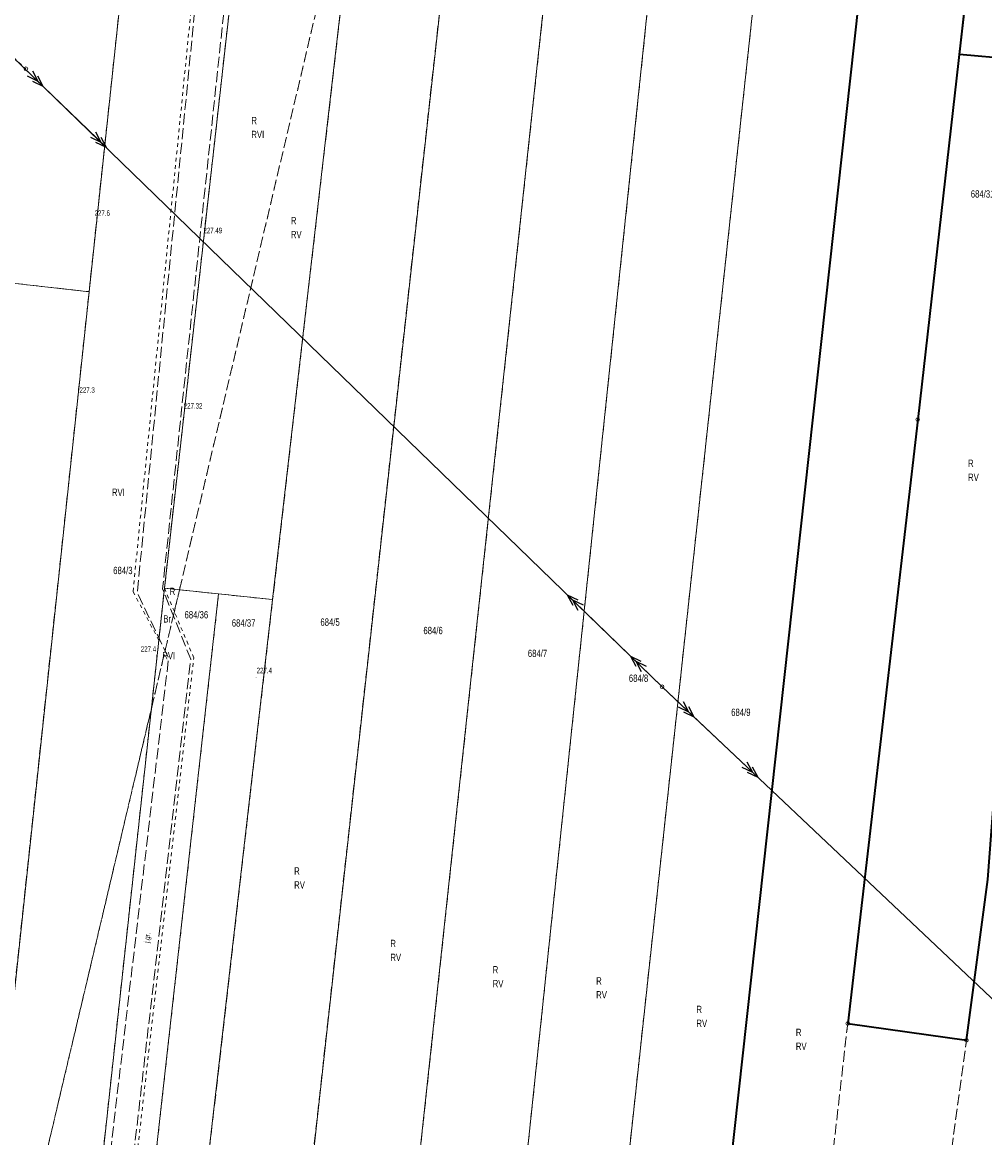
# Model space of a CAD drawing. Header units: metres. Extents: x 6590050 to 6616701, y 5542928 to 5566958.
# Tile 33 of 48: x 6598816 to 6598948, y 5546644 to 5546797. Entities that reach past the tile are written whole.
import ezdxf
from ezdxf.enums import TextEntityAlignment as Align

# ---------------------------------------------------------------- set-up
doc = ezdxf.new("R2010")
doc.units = ezdxf.units.M
doc.header["$MEASUREMENT"] = 0
for name, pattern in [('1.5_0.5', [2, 1.5, -0.5]), ('219-500', [0]), ('egba01_500', [0]), ('egkk-500', [2, 1.5, -0.5]), ('egug-500', [1, 0.5, -0.5]), ('suep_sn_500', [0]), ('supp_500', [1, 0.5, -0.5])]:
    doc.linetypes.add(name, pattern=pattern)
doc.layers.get('0').update_dxf_attribs({"color": 2, "linetype": 'CONTINUOUS', "lineweight": 5})
for name, color, linetype in [('202-punkt graniczny', 7, 'CONTINUOUS'), ('203-punkt graniczny', 7, 'CONTINUOUS'), ('209-oznaczenie konturu klasyfikacyjnego', 7, 'CONTINUOUS'), ('210-oznaczenie konturu użytku gruntowego', 7, 'CONTINUOUS'), ('211-numer działki ewidencyjnej', 7, 'CONTINUOUS'), ('217-kontur klasyfikacyjny', 7, 'CONTINUOUS'), ('218-kontur użytku gruntowego', 7, 'CONTINUOUS'), ('219-działka ewidencyjna', 7, 'CONTINUOUS'), ('Granica arkusza mapy', 7, 'CONTINUOUS'), ('jezdnia', 7, 'CONTINUOUS'), ('jezdnia-Atr17', 7, 'CONTINUOUS'), ('ogrodzenie trwałe', 7, 'CONTINUOUS'), ('pikieta naturalna', 7, 'CONTINUOUS'), ('pikieta naturalna-Atr2', 7, 'CONTINUOUS'), ('pikieta sztuczna', 7, 'CONTINUOUS'), ('pikieta sztuczna-Atr2', 7, 'CONTINUOUS'), ('przewód elektroenergetyczny średniego napięcia', 7, 'CONTINUOUS'), ('słup przewodów napowietrznych', 7, 'CONTINUOUS')]:
    doc.layers.add(name, color=color, linetype=linetype)
doc.styles.get("Standard").update_dxf_attribs({"font": 'Working1250', "width": 0.75})
doc.linetypes.add('902-500', pattern='A,3.75,0,[1,ksztalty.shx,S=0.5,R=0,X=0,Y=0],3.75', length=7.5)

# ---------------------------------------------------------------- blocks, each defined once
blk = doc.blocks.new('202')
at = {"color": 0, "linetype": 'Continuous', "lineweight": 0}
blk.add_circle((0, 0), 0.25, dxfattribs=at)
blk = doc.blocks.new('203')
at = {"linetype": 'Continuous', "lineweight": 0}
h = blk.add_hatch(color=0, dxfattribs=at)
edge = h.paths.add_edge_path()
edge.add_arc((0, 0), 0.045, 0, 360)
blk = doc.blocks.new('PW01')
at = {"linetype": 'Continuous', "lineweight": 13}
h = blk.add_hatch(color=0, dxfattribs=at)
edge = h.paths.add_edge_path()
edge.add_arc((0, 0), 0.045, 0, 360)
blk = doc.blocks.new('US15')
at = {"color": 0, "linetype": 'Continuous', "lineweight": 13}
blk.add_circle((0, 0), 0.25, dxfattribs=at)
blk = doc.blocks.new('SM05')
at = {"color": 0, "linetype": 'Continuous', "lineweight": 13}
blk.add_circle((0, 0), 0.25, dxfattribs=at)
blk = doc.blocks.new('SUEP2')
at = {"color": 0, "linetype": 'Continuous'}
for p, q in [((0, 0), (6.027, 0)), ((5.027, 0), (3.527, 0.5)), ((5.027, 0), (3.527, -0.5)), ((6.027, 0), (4.527, 0.5)), ((6.027, 0), (4.527, -0.5)), ((6.027, 0), (18.027, 0)), ((17.027, 0), (15.527, 0.5)), ((17.027, 0), (15.527, -0.5)), ((18.027, 0), (16.527, 0.5)), ((18.027, 0), (16.527, -0.5))]:
    blk.add_line(p, q, dxfattribs=at)

msp = doc.modelspace()

# ---------------------------------------------------------------- linework, layer by layer
at = {"layer": '217-kontur klasyfikacyjny', "color": 92, "linetype": 'egkk-500', "lineweight": 18, "flags": 128}
for points in [[(6598825.56, 5546759.96), (6598836.08, 5546858.35)], [(6598848.96, 5546836.25), (6598835.85, 5546719.49)], [(6598837.9, 5546719.27), (6598863.03, 5546825.67)], [(6598863.03, 5546825.67), (6598850.62, 5546717.93)], [(6598876.27, 5546824.03), (6598843.84, 5546530.98)], [(6598890.14, 5546822.31), (6598856.81, 5546513.4)], [(6598918.38, 5546818.81), (6598884.89, 5546509.45)], [(6598871.66, 5546512.04), (6598903.77, 5546817.26)], [(6598897.83, 5546501.54), (6598932.6, 5546817.05)], [(6598946.9, 5546814.94), (6598938.68, 5546742.5)], [(6598811.05, 5546761.58), (6598825.56, 5546759.96)], [(6598825.56, 5546759.96), (6598807.42, 5546590.26)], [(6598938.68, 5546742.5), (6598929.13, 5546660.08)], [(6598834.06, 5546703.04), (6598835.85, 5546719.49)], [(6598834.06, 5546703.04), (6598837.9, 5546719.27)], [(6598835.85, 5546719.49), (6598837.9, 5546719.27)], [(6598843.24, 5546718.71), (6598837.9, 5546719.27)], [(6598850.62, 5546717.93), (6598843.24, 5546718.71)], [(6598850.62, 5546717.93), (6598831.42, 5546551.2)], [(6598834.06, 5546703.04), (6598807.42, 5546590.26)], [(6598819.63, 5546570.38), (6598834.06, 5546703.04)], [(6598945.34, 5546657.77), (6598948.28, 5546679.74)], [(6598919.7, 5546577.33), (6598929.13, 5546660.08)], [(6598929.13, 5546660.08), (6598945.34, 5546657.77)], [(6598939.01, 5546611.24), (6598945.34, 5546657.77)]]:
    msp.add_lwpolyline(points, dxfattribs=at)
at = {"layer": '218-kontur użytku gruntowego', "color": 3, "linetype": 'egug-500', "lineweight": 18, "flags": 128}
for points in [[(6598825.56, 5546759.96), (6598836.08, 5546858.35)], [(6598837.9, 5546719.27), (6598863.03, 5546825.67)], [(6598863.03, 5546825.67), (6598850.62, 5546717.93)], [(6598876.27, 5546824.03), (6598843.84, 5546530.98)], [(6598890.14, 5546822.31), (6598856.81, 5546513.4)], [(6598835.85, 5546719.49), (6598846.92, 5546818.09)], [(6598918.38, 5546818.81), (6598884.89, 5546509.45)], [(6598831.56, 5546719.04), (6598841.37, 5546817.4)], [(6598871.66, 5546512.04), (6598903.77, 5546817.26)], [(6598897.83, 5546501.54), (6598932.6, 5546817.05)], [(6598946.9, 5546814.94), (6598938.68, 5546742.5)], [(6598811.05, 5546761.58), (6598825.56, 5546759.96)], [(6598825.56, 5546759.96), (6598811.62, 5546629.52)], [(6598938.68, 5546742.5), (6598929.13, 5546660.08)], [(6598825.57, 5546560.71), (6598843.24, 5546718.71)], [(6598835.08, 5546712.37), (6598831.56, 5546719.04)], [(6598835.08, 5546712.37), (6598835.85, 5546719.49)], [(6598837.2, 5546716.29), (6598835.85, 5546719.49)], [(6598835.85, 5546719.49), (6598837.9, 5546719.27)], [(6598837.2, 5546716.29), (6598837.9, 5546719.27)], [(6598843.24, 5546718.71), (6598837.9, 5546719.27)], [(6598850.62, 5546717.93), (6598843.24, 5546718.71)], [(6598850.62, 5546717.93), (6598831.42, 5546551.2)], [(6598837.2, 5546716.29), (6598834.06, 5546703.04)], [(6598839.85, 5546709.98), (6598837.2, 5546716.29)], [(6598834.06, 5546703.04), (6598835.08, 5546712.37)], [(6598828.13, 5546607.41), (6598839.85, 5546709.98)], [(6598816.57, 5546629.02), (6598834.06, 5546703.04)], [(6598825.91, 5546628.07), (6598834.06, 5546703.04)], [(6598945.34, 5546657.77), (6598948.28, 5546679.74)], [(6598919.7, 5546577.33), (6598929.13, 5546660.08)], [(6598929.13, 5546660.08), (6598945.34, 5546657.77)], [(6598939.01, 5546611.24), (6598945.34, 5546657.77)]]:
    msp.add_lwpolyline(points, dxfattribs=at)
at = {"layer": '219-działka ewidencyjna', "color": 7, "linetype": '219-500', "lineweight": 18, "flags": 128}
for points in [[(6598850.62, 5546717.93), (6598873.71, 5546918.44)], [(6598836.08, 5546858.35), (6598825.56, 5546759.96)], [(6598935.76, 5546845.75), (6598897.83, 5546501.54)], [(6598950.36, 5546845.38), (6598938.68, 5546742.5)], [(6598835.85, 5546719.49), (6598848.96, 5546836.25)], [(6598842.07, 5546514.97), (6598877.29, 5546833.24)], [(6598856.81, 5546513.4), (6598890.71, 5546827.62)], [(6598919.01, 5546824.64), (6598884.89, 5546509.45)], [(6598871.66, 5546512.04), (6598903.77, 5546817.26)], [(6598825.56, 5546759.96), (6598811.05, 5546761.58)], [(6598800.17, 5546522.43), (6598825.56, 5546759.96)], [(6598929.13, 5546660.08), (6598938.68, 5546742.5)], [(6598814.13, 5546519.78), (6598835.85, 5546719.49)], [(6598820.84, 5546518.49), (6598843.24, 5546718.71)], [(6598835.85, 5546719.49), (6598843.24, 5546718.71)], [(6598850.62, 5546717.93), (6598843.24, 5546718.71)], [(6598827.5, 5546517.2), (6598850.62, 5546717.93)], [(6598945.34, 5546657.77), (6598948.28, 5546679.74)], [(6598945.34, 5546657.77), (6598929.13, 5546660.08)]]:
    msp.add_lwpolyline(points, dxfattribs=at)
at = {"layer": 'Granica arkusza mapy', "color": 94, "linetype": 'egba01_500', "lineweight": 35, "flags": 128}
for points in [[(6598402.93, 5546771.26), (6598402.84, 5546752.33), (6598403.44, 5546744.93), (6598408.45, 5546745), (6598413.22, 5546745.06), (6598419.79, 5546745.15), (6598425.35, 5546745.23), (6598425.3, 5546747.21), (6598436.6, 5546748.43), (6598448.95, 5546750.64), (6598448.82, 5546748.78), (6598484.58, 5546744.73), (6598484.65, 5546739.99), (6598503.16, 5546738.69), (6598556.26, 5546737.41), (6598559.51, 5546737.33), (6598580.22, 5546736.87), (6598619.46, 5546728.09), (6598625.21, 5546726.28), (6598631.8, 5546723.19), (6598657.76, 5546711.28), (6598659.55, 5546710.22), (6598660.11, 5546709.71), (6598663.17, 5546706.96), (6598665.59, 5546703.83), (6598673.26, 5546700.21), (6598673.4, 5546700.14), (6598686.51, 5546692.58), (6598686.67, 5546692.47), (6598699.74, 5546683.89), (6598700.06, 5546681.29), (6598704.45, 5546675.03), (6598709.9, 5546667.04), (6598713.49, 5546663.49), (6598715.81, 5546662.32), (6598721.06, 5546661.97), (6598723.54, 5546662.5), (6598725.76, 5546656.88), (6598728.93, 5546655.42), (6598735.15, 5546655.33), (6598735.28, 5546648.97), (6598738.06, 5546612.75), (6598749.82, 5546581.81), (6598768.84, 5546553.14), (6598774.93, 5546535.66), (6598777.86, 5546520.25), (6598782.3, 5546521.27), (6598782.13, 5546522.43), (6598785.21, 5546523.35), (6598800.17, 5546522.43), (6598814.13, 5546519.78), (6598827.5, 5546517.2), (6598842.07, 5546514.97), (6598856.81, 5546513.4), (6598871.66, 5546512.04), (6598881.55, 5546511.14), (6598884.89, 5546509.45), (6598886.17, 5546508.8), (6598897.83, 5546501.54), (6598935.76, 5546845.75), (6598942.54, 5546901.07), (6598928.23, 5546904.71), (6598914.25, 5546908.39), (6598900.67, 5546911.81), (6598886.64, 5546915.27), (6598873.71, 5546918.44), (6598857.91, 5546922.31), (6598843.28, 5546925.78), (6598830.25, 5546928.98), (6598829.98, 5546927.77), (6598825.5, 5546928.77), (6598789.39, 5546937.46), (6598780.26, 5546939.97), (6598774, 5546940.85), (6598760.25, 5546944.16), (6598743.85, 5546947.84), (6598702.41, 5546958.08), (6598697.19, 5546959.46), (6598666.86, 5546967.19), (6598662.71, 5546968.35), (6598640.32, 5546974.04), (6598621.95, 5546979.01), (6598597.57, 5546984.93), (6598590.54, 5546986.88), (6598574.7, 5546990.88), (6598572.09, 5546991.36), (6598569.57, 5546992.19), (6598569.66, 5546993.64), (6598554.59, 5546999.3), (6598553.92, 5546995.76), (6598541.29, 5546917.71), (6598526.98, 5546918.86), (6598523.6, 5546919.2), (6598516.7, 5546873.63), (6598511.31, 5546837.53), (6598504.48, 5546838.47), (6598491.87, 5546840.2), (6598488.04, 5546840.83), (6598467.08, 5546839.42), (6598477.79, 5546903.86), (6598479.83, 5546916.56), (6598459.77, 5546920.11), (6598457.33, 5546907.05), (6598448.92, 5546871.64), (6598439.59, 5546873.32), (6598451.86, 5546925.53), (6598454.44, 5546936.54), (6598446.75, 5546937.72), (6598449.23, 5546949.01), (6598436.94, 5546951.46), (6598421.84, 5546876.29), (6598409.98, 5546878.19), (6598403.26, 5546836.82), (6598403.04, 5546793.2), (6598403, 5546785.03), (6598402.97, 5546778.61)], [(6598938.68, 5546742.5), (6598929.13, 5546660.08), (6598945.34, 5546657.77), (6598948.28, 5546679.74), (6598952.91, 5546740.92), (6598958.84, 5546740.2), (6598966.31, 5546739.81), (6598976.15, 5546739.3), (6598972, 5546669.78), (6598969.38, 5546653.61), (6598967.16, 5546639.97), (6598964.61, 5546624.22), (6598963.56, 5546606.18), (6599007.25, 5546603.47), (6599020.17, 5546602.67), (6599034.82, 5546601.76), (6599051, 5546600.76), (6599069.3, 5546600.96), (6599072.15, 5546601.52), (6599076.15, 5546602.3), (6599085.01, 5546604.04), (6599097.82, 5546606.55), (6599113.48, 5546606.75), (6599113.57, 5546618.1), (6599113.94, 5546628.5), (6599113.99, 5546630.01), (6599116.72, 5546643.6), (6599115.48, 5546658.02), (6599121.55, 5546657.59), (6599125.11, 5546658.56), (6599125.04, 5546656.5), (6599121.72, 5546656.17), (6599121.41, 5546649.36), (6599184.18, 5546635.07), (6599187.56, 5546650.52), (6599185.52, 5546650.92), (6599188.59, 5546667.97), (6599153.93, 5546675.15), (6599127.13, 5546688.38), (6599128.18, 5546703.99), (6599130.88, 5546723.81), (6599131.17, 5546727.54), (6599127.14, 5546733.41), (6599127.55, 5546750.08), (6599127.59, 5546768.9), (6599170.44, 5546762.44), (6599180.43, 5546761.11), (6599186.29, 5546797.37), (6599193.31, 5546840.85), (6599183.46, 5546843), (6599139.99, 5546852.51), (6599138.05, 5546853.11), (6599132.95, 5546854.52), (6599128.26, 5546855.72), (6599118.51, 5546858.05), (6599112.68, 5546859.45), (6599097.66, 5546863.56), (6599093.75, 5546864.28), (6599062.95, 5546871.01), (6599058.04, 5546872.19), (6599038.94, 5546876.82), (6599026.83, 5546879.58), (6599008.52, 5546884.15), (6599004.64, 5546885.13), (6598986.11, 5546889.78), (6598979.64, 5546891.37), (6598973.42, 5546892.89), (6598969.93, 5546893.75), (6598956.48, 5546897.43), (6598950.36, 5546845.38)]]:
    msp.add_lwpolyline(points, close=True, dxfattribs=at)
at = {"layer": 'jezdnia', "color": 7, "linetype": '1.5_0.5', "lineweight": 18, "flags": 128}
msp.add_lwpolyline([(6598821.89, 5546578.88), (6598822.46, 5546584.39), (6598824.27, 5546606.82), (6598836.42, 5546709.95), (6598832.14, 5546718.88), (6598841.92, 5546817.96), (6598841.69, 5546837.99), (6598841.36, 5546849.81), (6598842.43, 5546859.67), (6598845.7, 5546859.47), (6598845.2, 5546850.03), (6598845.79, 5546834.1), (6598846.1, 5546818.32), (6598835.59, 5546719.42), (6598839.44, 5546709.8), (6598827.65, 5546607.48), (6598827.72, 5546585.8), (6598826.92, 5546578.26)], close=True, dxfattribs=at)
at = {"layer": 'ogrodzenie trwałe', "color": 7, "linetype": '902-500', "lineweight": 35, "flags": 128}
msp.add_lwpolyline([(6598963.8, 5546832.63), (6598963.67, 5546831.92), (6598958.7, 5546791.07), (6598944.4, 5546792.36), (6598956.41, 5546897.03), (6598964.38, 5546895.23)], dxfattribs=at)
at = {"layer": 'przewód elektroenergetyczny średniego napięcia', "color": 1, "linetype": 'suep_sn_500', "lineweight": 18, "flags": 128}
for points in [[(6598903.79, 5546706.03), (6598814.98, 5546792.18)], [(6598903.79, 5546706.03), (6598975.24, 5546638.5)]]:
    msp.add_lwpolyline(points, dxfattribs=at)
at = {"layer": 'słup przewodów napowietrznych', "color": 7, "linetype": 'supp_500', "lineweight": 18, "flags": 128}
msp.add_lwpolyline([(6598813.03, 5546793.96), (6598816.93, 5546790.39)], dxfattribs=at)

# ---------------------------------------------------------------- block references
at = {"layer": '202-punkt graniczny', "color": 7, "linetype": 'Continuous', "lineweight": 18}
for p in [(6598938.68, 5546742.5), (6598929.13, 5546660.08), (6598945.34, 5546657.77)]:
    msp.add_blockref('202', p, dxfattribs=at)
at = {"layer": '203-punkt graniczny', "color": 7, "linetype": 'Continuous', "lineweight": 18}
for p in [(6598825.56, 5546759.96), (6598835.85, 5546719.49), (6598843.24, 5546718.71), (6598850.62, 5546717.93)]:
    msp.add_blockref('203', p, dxfattribs=at)
at = {"layer": 'pikieta naturalna', "color": 7, "linetype": 'Continuous', "lineweight": 13}
for p in [(6598826.77, 5546769.49), (6598824.36, 5546745.88), (6598834.75, 5546710.33), (6598848.36, 5546707.29)]:
    msp.add_blockref('PW01', p, dxfattribs=at)
at = {"layer": 'pikieta sztuczna', "color": 7, "linetype": 'Continuous', "lineweight": 13}
for p in [(6598840.66, 5546767.63), (6598838.08, 5546743.64)]:
    msp.add_blockref('PW01', p, dxfattribs=at)
at = {"layer": 'przewód elektroenergetyczny średniego napięcia', "color": 1, "linetype": 'Continuous', "lineweight": 18}
for p, rotation in [((6598814.98, 5546792.18), 315.871), ((6598903.79, 5546706.03), 135.871), ((6598903.79, 5546706.03), 316.616)]:
    msp.add_blockref('SUEP2', p, dxfattribs=dict(at, rotation=rotation))
at = {"layer": 'słup przewodów napowietrznych', "color": 7, "linetype": 'Continuous', "lineweight": 18}
for name, p in [('SM05', (6598816.93, 5546790.39)), ('US15', (6598903.79, 5546706.03))]:
    msp.add_blockref(name, p, dxfattribs=at)

# ---------------------------------------------------------------- texts
at = {"layer": '209-oznaczenie konturu klasyfikacyjnego', "color": 92, "linetype": 'Continuous', "lineweight": 18, "width": 0.79}
for s, p in [('RVI', (6598847.71, 5546781.93)), ('RV', (6598853.11, 5546768.27)), ('RV', (6598945.56, 5546735.13)), ('RVI', (6598828.68, 5546733.08)), ('RVI', (6598835.55, 5546710.79)), ('RV', (6598853.56, 5546679.48)), ('RV', (6598866.69, 5546669.59)), ('RV', (6598880.66, 5546666)), ('RV', (6598894.79, 5546664.48)), ('RV', (6598908.47, 5546660.59)), ('RV', (6598922.05, 5546657.45))]:
    msp.add_text(s, height=1, dxfattribs=at).set_placement(p, align=Align.TOP_LEFT)
at = {"layer": '210-oznaczenie konturu użytku gruntowego', "color": 3, "linetype": 'Continuous', "lineweight": 18, "width": 0.79}
for s, p in [('R', (6598847.71, 5546782.83)), ('R', (6598853.11, 5546769.17)), ('R', (6598945.56, 5546736.03)), ('R', (6598836.57, 5546718.55)), ('Br', (6598835.69, 5546714.8)), ('R', (6598853.56, 5546680.38)), ('R', (6598866.69, 5546670.49)), ('R', (6598880.66, 5546666.9)), ('R', (6598894.79, 5546665.38)), ('R', (6598908.47, 5546661.49)), ('R', (6598922.05, 5546658.35))]:
    msp.add_text(s, height=1, dxfattribs=at).set_placement(p)
at = {"layer": '211-numer działki ewidencyjnej', "color": 7, "linetype": 'Continuous', "lineweight": 18, "width": 0.79}
for s, p in [('684/31', (6598945.93, 5546772.81)), ('684/6', (6598871.2, 5546713.21)), ('684/7', (6598885.46, 5546710.09))]:
    msp.add_text(s, height=1, dxfattribs=at).set_placement(p)
for s, p in [('684/3', (6598828.85, 5546722.41)), ('684/36', (6598838.59, 5546716.36)), ('684/37', (6598845.04, 5546715.24)), ('684/5', (6598857.14, 5546715.36)), ('684/8', (6598899.25, 5546707.7)), ('684/9', (6598913.22, 5546703.05))]:
    msp.add_text(s, height=1, dxfattribs=at).set_placement(p, align=Align.TOP_LEFT)
at = {"layer": 'jezdnia-Atr17', "color": 7, "width": 0.667}
msp.add_text('j.gr.', height=0.75, rotation=83.427, dxfattribs=at).set_placement((6598833.78, 5546671.04))
at = {"layer": 'pikieta naturalna-Atr2', "color": 7, "width": 0.667}
for s, p in [('227.6', (6598826.31, 5546770.32)), ('227.3', (6598824.25, 5546746.17)), ('227.4', (6598832.62, 5546710.81)), ('227.4', (6598848.44, 5546707.88))]:
    msp.add_text(s, height=0.75, dxfattribs=at).set_placement(p)
at = {"layer": 'pikieta sztuczna-Atr2', "color": 7, "width": 0.667}
for s, p in [('227.49', (6598841.17, 5546767.94)), ('227.32', (6598838.48, 5546744))]:
    msp.add_text(s, height=0.75, dxfattribs=at).set_placement(p)

doc.saveas('drawing.dxf')
